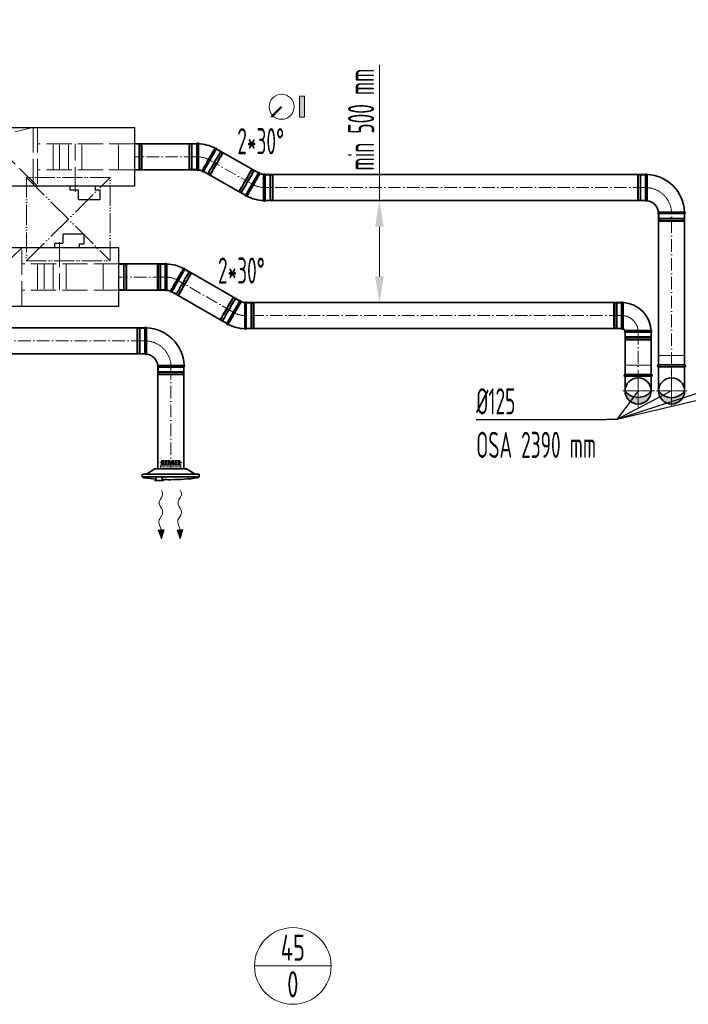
# Model space of a CAD drawing. Header units: millimetres. Extents: x -118717 to 8962, y 22910 to 145283.
# Tile 95 of 193: x -49068 to -45870, y 22910 to 27621. Entities that reach past the tile are written whole.
import ezdxf
from ezdxf.enums import TextEntityAlignment as Align

# ---------------------------------------------------------------- set-up
doc = ezdxf.new("R2010")
doc.units = ezdxf.units.MM
for name, pattern in [('ACAD_ISO02W100', [15, 12, -3]), ('ACAD_ISO05W100', [33, 24, -3, 0, -3, 0, -3]), ('ACAD_ISO10W100', [18, 12, -3, 0, -3]), ('phl_thick', [0])]:
    doc.linetypes.add(name, pattern=pattern)
for name, color, linetype, lineweight in [('UT_KOTY - DIMENZE', 7, 'Continuous', 5), ('VZT_01 SUP (PŘÍVOD) - OBRYS', 5, 'Continuous', 35), ('VZT_02 SUP (PŘÍVOD) - OSA', 5, 'ACAD_ISO10W100', 5), ('VZT_05 ETA (ODVOD) - OBRYS', 6, 'Continuous', 35), ('VZT_06 ETA (ODVOD) - OSA', 6, 'ACAD_ISO10W100', 5), ('VZT_21 ZAŘÍZENÍ - OBRYS', 1, 'Continuous', 30), ('VZT_22 ZAŘÍZENÍ - DETAIL', 8, 'Continuous', 5), ('VZT_30 DISTRIBUČNÍ PRVKY - OBRYS', 1, 'Continuous', 35), ('VZT_52 POPIS - DISTRIBUCE', 7, 'Continuous', 5), ('VZT_60_KOTY - DIMENZE', 7, 'Continuous', 5), ('VZT_KOTY - DIMENZE', 7, 'Continuous', 5), ('VZT_POPIS - OBECNE', 7, 'Continuous', 5), ('VZT_POŽADAVKY NA STAVBU - PODHLEDY', 4, 'ACAD_ISO05W100', 5)]:
    doc.layers.add(name, color=color, linetype=linetype, lineweight=lineweight)
for name, color, linetype, lineweight, plot in [('VZT_03 SUP (PŘÍVOD) - NETISK', 8, 'ACAD_ISO02W100', 5, False), ('VZT_07 ETA (ODVOD) - NETISK', 8, 'ACAD_ISO02W100', 5, False), ('VZT_34 DISTRIBUČNÍ PRVKY - NETISK', 8, 'ACAD_ISO02W100', 5, False)]:
    doc.layers.add(name, color=color, linetype=linetype, lineweight=lineweight, plot=plot)
doc.styles.add('EVORA_125', font='isocp.shx', dxfattribs={"width": 0.6, "height": 125})
doc.styles.add('ISOCP 2.5', font='isocp.shx', dxfattribs={"width": 0.6, "height": 2.5})
doc.styles.add('JS', font='isocp.shx', dxfattribs={"width": 0.6, "height": 125})

msp = doc.modelspace()

# ---------------------------------------------------------------- hatches: boundary and pattern name
at = {"layer": 'VZT_01 SUP (PŘÍVOD) - OBRYS'}
h = msp.add_hatch(color=256, dxfattribs=at)
h.dxf.hatch_style = 1
h.paths.add_polyline_path([(-46047.6, 25844.5, -0.233094), (-46109.8, 25813.5), (-46109.7, 25782, 0.412533)])
h.paths.add_polyline_path([(-46110.1, 25782, 0.001435), (-46109.7, 25782), (-46109.8, 25813.5, -0.235167), (-46172.6, 25844.5, 0.414214)])
at = {"layer": 'VZT_05 ETA (ODVOD) - OBRYS'}
h = msp.add_hatch(color=256, dxfattribs=at)
h.dxf.hatch_style = 1
h.paths.add_polyline_path([(-46012.6, 25844.5, 0.242708), (-45950.1, 25812.3), (-45950.1, 25782, -0.414214)])
h.paths.add_polyline_path([(-45950.1, 25782), (-45950.1, 25812.3, 0.242708), (-45887.6, 25844.5, -0.414214)])
at = {"layer": 'VZT_POPIS - OBECNE'}
h = msp.add_hatch(color=256, dxfattribs=at)
h.dxf.hatch_style = 1
h.paths.add_polyline_path([(-47705.2, 27154.1), (-47705.2, 27254.1), (-47730.2, 27254.1), (-47730.2, 27154.1)])

# ---------------------------------------------------------------- linework, layer by layer
at = {"lineweight": 13}
for p, q in [((-48388.7, 25366.9), (-48390.5, 25369.9)), ((-48298.7, 25366.9), (-48300.5, 25369.9))]:
    msp.add_line(p, q, dxfattribs=at)
at = {"color": 0, "lineweight": 13}
for p, q in [((-48396.9, 25323.7), (-48388.8, 25336.7)), ((-48306.9, 25323.7), (-48298.8, 25336.7)), ((-48388.6, 25280.8), (-48396.5, 25292.8)), ((-48298.6, 25280.8), (-48306.5, 25292.8)), ((-48391.1, 25179.3), (-48400.8, 25207.9)), ((-48398.6, 25233.3), (-48388.1, 25249.9)), ((-48301.1, 25179.3), (-48310.8, 25207.9)), ((-48308.6, 25233.3), (-48298.1, 25249.9)), ((-48405.1, 25179.1), (-48391.1, 25179.3)), ((-48405.1, 25179.1), (-48390.5, 25136.3)), ((-48377.1, 25179.5), (-48391.1, 25179.3)), ((-48390.5, 25136.3), (-48377.1, 25179.5)), ((-48315.1, 25179.1), (-48301.1, 25179.3)), ((-48315.1, 25179.1), (-48300.5, 25136.3)), ((-48287.1, 25179.5), (-48301.1, 25179.3)), ((-48300.5, 25136.3), (-48287.1, 25179.5))]:
    msp.add_line(p, q, dxfattribs=at)
for centre, start_param, end_param in [((-48398.3, 25352.1), 0.766537, 2.320574), ((-48308.3, 25352.1), 0.766537, 2.320574), ((-48387.4, 25308.4), 3.908129, 5.516649), ((-48297.4, 25308.4), 3.908129, 5.516649), ((-48397.7, 25265.2), 0.766537, 2.375056), ((-48307.7, 25265.2), 0.766537, 2.375056), ((-48389, 25218), 3.908129, 5.191299), ((-48299, 25218), 3.908129, 5.191299)]:
    msp.add_ellipse(centre, major_axis=(0.3, -21.5), ratio=0.625, start_param=start_param, end_param=end_param, dxfattribs=at)
for points in [[(-48405.1, 25179.1), (-48377.1, 25179.5), (-48390.5, 25136.3)], [(-48315.1, 25179.1), (-48287.1, 25179.5), (-48300.5, 25136.3)]]:
    msp.add_solid(points, dxfattribs=at)
at = {"layer": 'UT_KOTY - DIMENZE'}
for p, q in [((-47347.6, 26755.2), (-47347.6, 27405.4)), ((-47347.6, 26392.7), (-47347.6, 26630.2))]:
    msp.add_line(p, q, dxfattribs=at)
for points in [[(-47368.4, 26630.2), (-47326.8, 26630.2), (-47347.6, 26755.2)], [(-47368.4, 26392.7), (-47326.8, 26392.7), (-47347.6, 26267.7)]]:
    msp.add_solid(points, dxfattribs=at)
at = {"layer": 'VZT_01 SUP (PŘÍVOD) - OBRYS'}
for p, q in [((-48371.9, 26326.9), (-48371.9, 26451.9)), ((-48278.1, 26426.7), (-48340.6, 26318.5)), ((-48078, 26166.8), (-48015.5, 26275.1)), ((-47984.2, 26266.7), (-47984.2, 26141.7)), ((-46189.1, 26142.7), (-46189.1, 26267.7)), ((-46181.4, 26142.7), (-46181.4, 26267.7)), ((-48469.4, 26146.5), (-48469.4, 26021.5)), ((-46172.6, 26133.8), (-46047.6, 26133.8)), ((-46172.6, 26126.2), (-46047.6, 26126.2)), ((-48406.9, 25959), (-48281.9, 25959))]:
    msp.add_line(p, q, dxfattribs=at)
at = {"layer": 'VZT_01 SUP (PŘÍVOD) - OBRYS', "elevation": 0}
for points in [[(-48594.2, 26451.9), (-48371.9, 26451.9)], [(-48278.1, 26426.7), (-48015.5, 26275.1)], [(-48594.2, 26326.9), (-48371.9, 26326.9)], [(-48340.6, 26318.5), (-48078, 26166.8)]]:
    msp.add_lwpolyline(points, dxfattribs=at)
at = {"layer": 'VZT_01 SUP (PŘÍVOD) - OBRYS'}
for points in [[(-47984.2, 26267.7), (-46189.1, 26267.7)], [(-48469.4, 26146.5), (-49345.9, 26146.5)], [(-47984.2, 26142.7), (-46189.1, 26142.7)], [(-46172.6, 25923.5), (-46172.6, 26126.2)], [(-46047.6, 25923.5), (-46047.6, 26126.2)], [(-48469.4, 26021.5), (-49345.9, 26021.5)], [(-48408, 25471.9), (-48408, 25959)], [(-48283, 25471.9), (-48283, 25959)], [(-46047.6, 25923.5), (-46172.6, 25923.5)], [(-46047.6, 25914.5), (-46172.6, 25914.5)], [(-46172.6, 25914.5), (-46172.6, 25844.5)], [(-46047.6, 25914.5), (-46047.6, 25844.5)]]:
    msp.add_lwpolyline(points, dxfattribs=at)
msp.add_circle((-46110.1, 25844.5), 62.5, dxfattribs=at)
for centre, radius, start, end in [((-48368, 26450.2), 4.17, 21.1072, 156.5322), ((-48371.9, 26264.4), 187.5, 62.3607, 87.6393), ((-48282.3, 26427.2), 4.17, 353.4678, 128.8928), ((-48368, 26328.5), 4.17, 203.4678, 329.7019), ((-48371.9, 26264.4), 62.5, 66.8302, 83.1698), ((-48343.1, 26321.8), 4.17, 180.2981, 306.5322), ((-48013, 26271.7), 4.17, 0.2981, 126.5322), ((-47984.2, 26329.2), 62.5, 246.8302, 263.1698), ((-47988.1, 26265.1), 4.17, 23.4678, 149.7019), ((-46185.3, 26266), 4.17, 20.3309, 156.5322), ((-46189.1, 26126.2), 141.5, 3.1369, 86.8631), ((-48465.5, 26144.9), 4.17, 21.1072, 156.5322), ((-48469.4, 25959), 187.5, 2.3607, 87.6393), ((-48073.8, 26166.4), 4.17, 173.4678, 308.8928), ((-47984.2, 26329.2), 187.5, 242.3607, 267.6393), ((-47988.1, 26143.4), 4.17, 201.1072, 336.5322), ((-46185.3, 26144.3), 4.17, 203.4678, 336.5322), ((-46189.1, 26126.2), 16.5, 23.8093, 66.1907), ((-46170.9, 26130), 4.17, 113.4678, 246.5322), ((-46049.2, 26130), 4.17, 293.4678, 69.6691), ((-48465.5, 26023.2), 4.17, 203.4678, 329.7019), ((-48469.4, 25959), 62.5, 6.8302, 83.1698), ((-48405.2, 25962.9), 4.17, 120.2981, 246.5322), ((-48283.5, 25962.9), 4.17, 293.4678, 68.8928), ((-46172.6, 25919), 4.5, 90, 270), ((-46047.6, 25919), 4.5, 270, 90), ((-46110.1, 25844.5), 62.5, 0, 180), ((-46110.1, 25892.1), 78.6, 217.2907, 322.7093), ((-46110.1, 25844.5), 62.5, 180, 0)]:
    msp.add_arc(centre, radius, start, end, dxfattribs=at)
for points, knots in [([(-48364.4, 26326.4), (-48364.4, 26326.4), (-48364.4, 26327.8), (-48364.4, 26333.4), (-48364.4, 26337.7), (-48364.3, 26348.8), (-48364.3, 26355.5), (-48364.3, 26370.4), (-48364.2, 26378.4), (-48364.2, 26394.8), (-48364.2, 26402.9), (-48364.2, 26418.3), (-48364.2, 26425.3), (-48364.2, 26437.3), (-48364.2, 26442.2), (-48364.2, 26447.7), (-48364.2, 26449.2), (-48364.2, 26451.2), (-48364.2, 26451.7), (-48364.2, 26451.7)], [197.169832, 197.169832, 197.169832, 197.169832, 219.953018, 219.953018, 244.236959, 244.236959, 268.720867, 268.720867, 293.267785, 293.267785, 317.778333, 317.778333, 342.238473, 342.238473, 366.661909, 366.661909, 380.474614, 380.474614, 394.287036, 394.287036, 394.287036, 394.287036]), ([(-48284.9, 26430.5), (-48284.9, 26430.5), (-48285.7, 26429.1), (-48288.8, 26423.7), (-48291, 26419.8), (-48296.7, 26409.9), (-48300.1, 26404), (-48307.6, 26391), (-48311.6, 26384.1), (-48319.8, 26369.9), (-48323.8, 26362.9), (-48331.4, 26349.7), (-48334.8, 26343.7), (-48340.7, 26333.4), (-48343, 26329.3), (-48346.3, 26323.6), (-48347.2, 26322), (-48347.3, 26321.8), (-48347.3, 26321.8), (-48347.3, 26321.8)], [0, 0, 0, 0, 24.396142, 24.396142, 48.799904, 48.799904, 73.223471, 73.223471, 97.679293, 97.679293, 122.177651, 122.177651, 146.719707, 146.719707, 171.27206, 171.27206, 195.711875, 195.711875, 197.169845, 197.169845, 197.169845, 197.169845]), ([(-48071.2, 26163.1), (-48071.2, 26163.1), (-48070.4, 26164.5), (-48067.3, 26169.8), (-48065.1, 26173.8), (-48059.4, 26183.7), (-48056, 26189.6), (-48048.5, 26202.6), (-48044.5, 26209.5), (-48036.3, 26223.7), (-48032.3, 26230.7), (-48024.7, 26243.9), (-48021.3, 26249.9), (-48015.4, 26260.2), (-48013.1, 26264.3), (-48009.8, 26270), (-48008.9, 26271.6), (-48008.8, 26271.8), (-48008.8, 26271.8), (-48008.8, 26271.8)], [0, 0, 0, 0, 24.396142, 24.396142, 48.799904, 48.799904, 73.223471, 73.223471, 97.679293, 97.679293, 122.177651, 122.177651, 146.719707, 146.719707, 171.27206, 171.27206, 195.711875, 195.711875, 197.169845, 197.169845, 197.169845, 197.169845]), ([(-47991.7, 26267.2), (-47991.7, 26267.2), (-47991.7, 26265.8), (-47991.7, 26260.2), (-47991.7, 26255.8), (-47991.8, 26244.7), (-47991.8, 26238.1), (-47991.8, 26223.2), (-47991.9, 26215.2), (-47991.9, 26198.8), (-47991.9, 26190.7), (-47991.9, 26175.3), (-47991.9, 26168.3), (-47991.9, 26156.2), (-47991.9, 26151.4), (-47991.9, 26145.9), (-47991.9, 26144.4), (-47991.9, 26142.4), (-47991.9, 26141.9), (-47991.9, 26141.9)], [197.169832, 197.169832, 197.169832, 197.169832, 219.953018, 219.953018, 244.236959, 244.236959, 268.720867, 268.720867, 293.267785, 293.267785, 317.778333, 317.778333, 342.238473, 342.238473, 366.661909, 366.661909, 380.474614, 380.474614, 394.287036, 394.287036, 394.287036, 394.287036]), ([(-48461.9, 26021.1), (-48461.9, 26021.1), (-48461.9, 26021.1), (-48461.9, 26021.4), (-48461.9, 26021.8), (-48461.9, 26022.8), (-48461.9, 26023.6), (-48461.9, 26026.8), (-48461.9, 26029.9), (-48461.8, 26038.8), (-48461.8, 26045), (-48461.8, 26059.1), (-48461.7, 26066.9), (-48461.7, 26083.2), (-48461.7, 26091.4), (-48461.7, 26107.2), (-48461.7, 26114.7), (-48461.7, 26127.9), (-48461.7, 26133.5), (-48461.7, 26140.5), (-48461.7, 26142.6), (-48461.6, 26145.6), (-48461.6, 26146.4), (-48461.6, 26146.4)], [197.067977, 197.067977, 197.067977, 197.067977, 201.792196, 201.792196, 209.190204, 209.190204, 218.040239, 218.040239, 237.760854, 237.760854, 262.206108, 262.206108, 286.831239, 286.831239, 311.323072, 311.323072, 335.946087, 335.946087, 360.704397, 360.704397, 377.088273, 377.088273, 394.105327, 394.105327, 394.105327, 394.105327]), ([(-48407.3, 25966.5), (-48407.3, 25966.5), (-48405.7, 25966.5), (-48399.6, 25966.5), (-48395.1, 25966.5), (-48383.7, 25966.6), (-48376.9, 25966.6), (-48361.9, 25966.7), (-48353.8, 25966.7), (-48337.5, 25966.7), (-48329.4, 25966.7), (-48314.2, 25966.7), (-48307.2, 25966.7), (-48295.5, 25966.7), (-48290.7, 25966.7), (-48284.1, 25966.7), (-48282.3, 25966.7), (-48282, 25966.7), (-48282, 25966.7), (-48282, 25966.7)], [0, 0, 0, 0, 24.235852, 24.235852, 48.531845, 48.531845, 73.024415, 73.024415, 97.570898, 97.570898, 122.078339, 122.078339, 146.53579, 146.53579, 170.957495, 170.957495, 195.359468, 195.359468, 197.168246, 197.168246, 197.168246, 197.168246])]:
    msp.add_open_spline(points, degree=3, knots=knots, dxfattribs=at)
at = {"layer": 'VZT_02 SUP (PŘÍVOD) - OSA', "ltscale": 5, "elevation": 0}
for points in [[(-48371.9, 26389.4), (-48594.2, 26389.4)], [(-48046.7, 26221), (-48309.4, 26372.6)]]:
    msp.add_lwpolyline(points, dxfattribs=at)
at = {"layer": 'VZT_02 SUP (PŘÍVOD) - OSA', "ltscale": 0.3, "elevation": 0}
for points in [[(-48371.9, 26389.4), (-48371.9, 26389.4, -0.131652), (-48309.4, 26372.6, -0.131652)], [(-47984.2, 26204.2), (-47984.2, 26204.2, -0.131652), (-48046.7, 26221, -0.131652)]]:
    msp.add_lwpolyline(points, format="xyb", dxfattribs=at)
at = {"layer": 'VZT_02 SUP (PŘÍVOD) - OSA', "ltscale": 5}
for points in [[(-46189.1, 26205.2), (-47984.2, 26205.2)], [(-46110.1, 26126.2), (-46110.1, 25923.5)], [(-49345.9, 26084), (-48469.4, 26084)], [(-48345.5, 25959), (-48345.5, 25471.9)], [(-46110.1, 25766.4), (-46110.1, 25922.6)], [(-46032, 25844.5), (-46188.2, 25844.5)]]:
    msp.add_lwpolyline(points, dxfattribs=at)
at = {"layer": 'VZT_02 SUP (PŘÍVOD) - OSA', "ltscale": 0.3}
for points in [[(-46189.1, 26205.2), (-46189.1, 26205.2, -0.414214), (-46110.1, 26126.2), (-46110.1, 26126.2)], [(-48344.4, 25959), (-48344.4, 25959, 0.414214), (-48469.4, 26084), (-48469.4, 26084)]]:
    msp.add_lwpolyline(points, format="xyb", dxfattribs=at)
for points in [[(-46110.1, 25844.5), (-46110.1, 25923.5)], [(-46110.1, 25844.5), (-46182.6, 25844.5)], [(-46110.1, 25772), (-46110.1, 25844.5)], [(-46037.6, 25844.5), (-46110.1, 25844.5)]]:
    msp.add_lwpolyline(points, dxfattribs=at)
at = {"layer": 'VZT_03 SUP (PŘÍVOD) - NETISK', "ltscale": 0.4}
for p, q in [((-48409.9, 26329.4), (-48409.9, 26449.4)), ((-48405.9, 26449.4), (-48409.9, 26449.4)), ((-48405.9, 26329.4), (-48405.9, 26449.4)), ((-48405.4, 26448.4), (-48405.9, 26448.4)), ((-48405.4, 26328.4), (-48405.4, 26450.4)), ((-48404.9, 26450.4), (-48405.4, 26450.4)), ((-48404.9, 26328.4), (-48404.9, 26450.4)), ((-48397.9, 26448.4), (-48404.9, 26448.4)), ((-48397.9, 26328.4), (-48397.9, 26450.4)), ((-48397.4, 26450.4), (-48397.9, 26450.4)), ((-48397.4, 26328.4), (-48397.4, 26450.4)), ((-48393.9, 26448.4), (-48397.4, 26448.4)), ((-48393.9, 26329.4), (-48393.9, 26449.4)), ((-48371.9, 26449.4), (-48393.9, 26449.4)), ((-48260.3, 26413.6), (-48320.3, 26309.7)), ((-48256.8, 26412.7), (-48317.8, 26307)), ((-48256.4, 26412.4), (-48317.4, 26306.8)), ((-48250.3, 26408.9), (-48311.3, 26303.3)), ((-48249.9, 26408.7), (-48310.9, 26303)), ((-48249.9, 26407.6), (-48309.9, 26303.7)), ((-48246.5, 26405.6), (-48306.5, 26301.7)), ((-48279.4, 26424.6), (-48260.3, 26413.6)), ((-48260.8, 26412.7), (-48257.8, 26411)), ((-48257.4, 26410.7), (-48251.3, 26407.2)), ((-48256.8, 26412.7), (-48256.4, 26412.4)), ((-48250.9, 26407), (-48250.4, 26406.7)), ((-48250.3, 26408.9), (-48249.9, 26408.7)), ((-48249.9, 26407.6), (-48246.5, 26405.6)), ((-48405.9, 26329.4), (-48409.9, 26329.4)), ((-48405.4, 26330.4), (-48405.9, 26330.4)), ((-48404.9, 26328.4), (-48405.4, 26328.4)), ((-48397.9, 26330.4), (-48404.9, 26330.4)), ((-48397.4, 26328.4), (-48397.9, 26328.4)), ((-48393.9, 26330.4), (-48397.4, 26330.4)), ((-48371.9, 26329.4), (-48393.9, 26329.4)), ((-48339.4, 26320.7), (-48320.3, 26309.7)), ((-48319.8, 26310.5), (-48316.8, 26308.8)), ((-48317.8, 26307), (-48317.4, 26306.8)), ((-48316.4, 26308.5), (-48310.3, 26305)), ((-48311.3, 26303.3), (-48310.9, 26303)), ((-48309.9, 26304.8), (-48309.4, 26304.5)), ((-48309.9, 26303.7), (-48306.5, 26301.7)), ((-48109.6, 26188), (-48049.6, 26291.9)), ((-48106.2, 26184.9), (-48045.2, 26290.5)), ((-48106.2, 26186), (-48046.2, 26289.9)), ((-48105.8, 26184.6), (-48044.8, 26290.3)), ((-48046.2, 26289.9), (-48049.6, 26291.9)), ((-48046.2, 26288.8), (-48046.7, 26289.1)), ((-48039.7, 26285.1), (-48045.8, 26288.6)), ((-48044.8, 26290.3), (-48045.2, 26290.5)), ((-48099.7, 26181.1), (-48038.7, 26286.8)), ((-48099.3, 26180.9), (-48038.3, 26286.5)), ((-48095.8, 26180), (-48035.8, 26283.9)), ((-48036.3, 26283.1), (-48039.3, 26284.8)), ((-48038.3, 26286.5), (-48038.7, 26286.8)), ((-48016.7, 26272.9), (-48035.8, 26283.9)), ((-47984.2, 26264.2), (-47962.2, 26264.2)), ((-47962.2, 26264.2), (-47962.2, 26144.2)), ((-47962.2, 26263.2), (-47958.7, 26263.2)), ((-47958.7, 26265.2), (-47958.7, 26143.2)), ((-47958.7, 26265.2), (-47958.2, 26265.2)), ((-47958.2, 26265.2), (-47958.2, 26143.2)), ((-47958.2, 26263.2), (-47951.2, 26263.2)), ((-47951.2, 26265.2), (-47951.2, 26143.2)), ((-47951.2, 26265.2), (-47950.7, 26265.2)), ((-47950.7, 26265.2), (-47950.7, 26143.2)), ((-47950.7, 26263.2), (-47950.2, 26263.2)), ((-47950.2, 26264.2), (-47950.2, 26144.2)), ((-47950.2, 26264.2), (-47946.2, 26264.2)), ((-47946.2, 26264.2), (-47946.2, 26144.2)), ((-46227.1, 26145.2), (-46227.1, 26265.2)), ((-46227.1, 26265.2), (-46223.1, 26265.2)), ((-46223.1, 26145.2), (-46223.1, 26265.2)), ((-46223.1, 26264.2), (-46222.6, 26264.2)), ((-46222.6, 26144.2), (-46222.6, 26266.2)), ((-46222.6, 26266.2), (-46222.1, 26266.2)), ((-46222.1, 26144.2), (-46222.1, 26266.2)), ((-46222.1, 26264.2), (-46215.1, 26264.2)), ((-46215.1, 26144.2), (-46215.1, 26266.2)), ((-46215.1, 26266.2), (-46214.6, 26266.2)), ((-46214.6, 26144.2), (-46214.6, 26266.2)), ((-46214.6, 26264.2), (-46211.1, 26264.2)), ((-46211.1, 26145.2), (-46211.1, 26265.2)), ((-46211.1, 26265.2), (-46189.1, 26265.2)), ((-48106.2, 26186), (-48109.6, 26188)), ((-48105.8, 26184.6), (-48106.2, 26184.9)), ((-48105.2, 26186.6), (-48105.7, 26186.9)), ((-48098.7, 26182.9), (-48104.8, 26186.4)), ((-48099.3, 26180.9), (-48099.7, 26181.1)), ((-48095.3, 26180.9), (-48098.3, 26182.6)), ((-48076.7, 26169), (-48095.8, 26180)), ((-46223.1, 26146.2), (-46222.6, 26146.2)), ((-46222.1, 26146.2), (-46215.1, 26146.2)), ((-46214.6, 26146.2), (-46211.1, 26146.2)), ((-48507.4, 26144), (-48507.4, 26024)), ((-48503.4, 26144), (-48507.4, 26144)), ((-48503.4, 26144), (-48503.4, 26024)), ((-48502.9, 26143), (-48503.4, 26143)), ((-48502.9, 26145), (-48502.9, 26023)), ((-48502.4, 26145), (-48502.9, 26145)), ((-48502.4, 26145), (-48502.4, 26023)), ((-48495.4, 26143), (-48502.4, 26143)), ((-48495.4, 26145), (-48495.4, 26023)), ((-48494.9, 26145), (-48495.4, 26145)), ((-48494.9, 26145), (-48494.9, 26023)), ((-48491.4, 26143), (-48494.9, 26143)), ((-48491.4, 26144), (-48491.4, 26024)), ((-48469.4, 26144), (-48491.4, 26144)), ((-47984.2, 26144.2), (-47962.2, 26144.2)), ((-47962.2, 26145.2), (-47958.7, 26145.2)), ((-47958.7, 26143.2), (-47958.2, 26143.2)), ((-47958.2, 26145.2), (-47951.2, 26145.2)), ((-47951.2, 26143.2), (-47950.7, 26143.2)), ((-47950.7, 26145.2), (-47950.2, 26145.2)), ((-47950.2, 26144.2), (-47946.2, 26144.2)), ((-46227.1, 26145.2), (-46223.1, 26145.2)), ((-46222.6, 26144.2), (-46222.1, 26144.2)), ((-46215.1, 26144.2), (-46214.6, 26144.2)), ((-46211.1, 26145.2), (-46189.1, 26145.2)), ((-46171.1, 26100.7), (-46049.1, 26100.7)), ((-46171.1, 26100.7), (-46171.1, 26100.2)), ((-46171.1, 26100.2), (-46049.1, 26100.2)), ((-46170.1, 26126.2), (-46170.1, 26104.2)), ((-46170.1, 26104.2), (-46050.1, 26104.2)), ((-46169.1, 26104.2), (-46169.1, 26100.7)), ((-46169.1, 26100.2), (-46169.1, 26093.2)), ((-46051.1, 26104.2), (-46051.1, 26100.7)), ((-46051.1, 26100.2), (-46051.1, 26093.2)), ((-46050.1, 26126.2), (-46050.1, 26104.2)), ((-46049.1, 26100.7), (-46049.1, 26100.2)), ((-46171.1, 26093.2), (-46049.1, 26093.2)), ((-46171.1, 26093.2), (-46171.1, 26092.7)), ((-46171.1, 26092.7), (-46049.1, 26092.7)), ((-46170.1, 26092.2), (-46050.1, 26092.2)), ((-46170.1, 26092.2), (-46170.1, 26088.2)), ((-46170.1, 26088.2), (-46050.1, 26088.2)), ((-46169.1, 26092.7), (-46169.1, 26092.2)), ((-46051.1, 26092.7), (-46051.1, 26092.2)), ((-46050.1, 26092.2), (-46050.1, 26088.2)), ((-46049.1, 26093.2), (-46049.1, 26092.7)), ((-48503.4, 26024), (-48507.4, 26024)), ((-48502.9, 26025), (-48503.4, 26025)), ((-48502.4, 26023), (-48502.9, 26023)), ((-48495.4, 26025), (-48502.4, 26025)), ((-48494.9, 26023), (-48495.4, 26023)), ((-48491.4, 26025), (-48494.9, 26025)), ((-48469.4, 26024), (-48491.4, 26024)), ((-48404.4, 25959), (-48404.4, 25937)), ((-48284.4, 25959), (-48284.4, 25937)), ((-48405.4, 25933.5), (-48283.4, 25933.5)), ((-48405.4, 25933.5), (-48405.4, 25933)), ((-48405.4, 25933), (-48283.4, 25933)), ((-48405.4, 25926), (-48283.4, 25926)), ((-48405.4, 25926), (-48405.4, 25925.5)), ((-48405.4, 25925.5), (-48283.4, 25925.5)), ((-48404.4, 25937), (-48284.4, 25937)), ((-48404.4, 25925), (-48284.4, 25925)), ((-48404.4, 25925), (-48404.4, 25921)), ((-48404.4, 25921), (-48284.4, 25921)), ((-48403.4, 25937), (-48403.4, 25933.5)), ((-48403.4, 25933), (-48403.4, 25926)), ((-48403.4, 25925.5), (-48403.4, 25925)), ((-48285.4, 25937), (-48285.4, 25933.5)), ((-48285.4, 25933), (-48285.4, 25926)), ((-48285.4, 25925.5), (-48285.4, 25925)), ((-48284.4, 25925), (-48284.4, 25921)), ((-48283.4, 25933.5), (-48283.4, 25933)), ((-48283.4, 25926), (-48283.4, 25925.5))]:
    msp.add_line(p, q, dxfattribs=at)
msp.add_lwpolyline([(-46047.6, 25923.5), (-46047.6, 25968.5), (-46172.6, 25968.5), (-46172.6, 25923.5)], dxfattribs=at)
at = {"layer": 'VZT_05 ETA (ODVOD) - OBRYS'}
for p, q in [((-48220.9, 26902.4), (-48220.9, 27027.4)), ((-48127.2, 27002.3), (-48189.7, 26894.1)), ((-47988, 26780.2), (-47925.5, 26888.4)), ((-47894.2, 26880), (-47894.2, 26755)), ((-46075.1, 26880.2), (-46075.1, 26755.2)), ((-46012.6, 26692.7), (-45887.6, 26692.7))]:
    msp.add_line(p, q, dxfattribs=at)
for points in [[(-48519.6, 27027.5), (-48220.9, 27027.5)], [(-48127.8, 27002.7), (-47925.5, 26888.4)], [(-48519.6, 26902.5), (-48220.9, 26902.5)], [(-48189.2, 26893.8), (-47987, 26779.6)], [(-47894.2, 26880.2), (-46075.1, 26880.2)], [(-47894.2, 26755.2), (-46075.1, 26755.2)], [(-46012.6, 26692.7), (-46012.6, 25969.5)], [(-45887.6, 26692.7), (-45887.6, 25969.5)], [(-46012.6, 25969.5), (-45887.6, 25969.5)], [(-46012.6, 25960.5), (-45887.6, 25960.5)], [(-46012.6, 25960.5), (-46012.6, 25844.5)], [(-45887.6, 25960.5), (-45887.6, 25844.5)]]:
    msp.add_lwpolyline(points, dxfattribs=at)
msp.add_circle((-45950.1, 25844.5), 62.5, dxfattribs=at)
for centre, radius, start, end in [((-48217.1, 27025.8), 4.17, 21.1072, 156.5322), ((-48220.9, 26839.9), 187.5, 62.3607, 87.6393), ((-48131.3, 27002.8), 4.17, 353.4678, 128.8928), ((-48217.1, 26904.1), 4.17, 203.4678, 329.7019), ((-48220.9, 26839.9), 62.5, 66.8302, 83.1698), ((-48192.1, 26897.4), 4.17, 180.2981, 306.5322), ((-47923, 26885.1), 4.17, 0.2981, 126.5322), ((-47894.2, 26942.5), 62.5, 246.8302, 263.1698), ((-47898.1, 26878.4), 4.17, 23.4678, 149.7019), ((-46071.3, 26878.5), 4.17, 21.1072, 156.5322), ((-46075.1, 26692.7), 187.5, 2.3607, 87.6393), ((-47983.8, 26779.7), 4.17, 173.4678, 308.8928), ((-47894.2, 26942.5), 187.5, 242.3607, 267.6393), ((-47898.1, 26756.7), 4.17, 201.1072, 336.5322), ((-46071.3, 26756.8), 4.17, 203.4678, 329.7019), ((-46075.1, 26692.7), 62.5, 6.8302, 83.1698), ((-46010.9, 26696.5), 4.17, 120.2981, 246.5322), ((-45889.2, 26696.5), 4.17, 293.4678, 68.8928), ((-46012.6, 25965), 4.5, 90, 270), ((-45887.6, 25965), 4.5, 270, 90), ((-45950.1, 25889), 76.7, 215.4307, 324.5693)]:
    msp.add_arc(centre, radius, start, end, dxfattribs=at)
for points, knots in [([(-48213.5, 26902), (-48213.5, 26902), (-48213.5, 26903.4), (-48213.4, 26909), (-48213.4, 26913.3), (-48213.4, 26924.4), (-48213.3, 26931.1), (-48213.3, 26946), (-48213.3, 26954), (-48213.2, 26970.3), (-48213.2, 26978.5), (-48213.2, 26993.8), (-48213.2, 27000.9), (-48213.2, 27012.9), (-48213.2, 27017.8), (-48213.2, 27023.2), (-48213.2, 27024.7), (-48213.2, 27026.8), (-48213.2, 27027.3), (-48213.2, 27027.3)], [197.169832, 197.169832, 197.169832, 197.169832, 219.953018, 219.953018, 244.236959, 244.236959, 268.720867, 268.720867, 293.267785, 293.267785, 317.778333, 317.778333, 342.238473, 342.238473, 366.661909, 366.661909, 380.474614, 380.474614, 394.287036, 394.287036, 394.287036, 394.287036]), ([(-48133.9, 27006), (-48133.9, 27006), (-48134.7, 27004.7), (-48137.8, 26999.3), (-48140.1, 26995.4), (-48145.8, 26985.5), (-48149.2, 26979.6), (-48156.6, 26966.6), (-48160.7, 26959.6), (-48168.8, 26945.5), (-48172.8, 26938.4), (-48180.4, 26925.3), (-48183.9, 26919.2), (-48189.7, 26909), (-48192.1, 26904.9), (-48195.3, 26899.1), (-48196.2, 26897.6), (-48196.3, 26897.4), (-48196.3, 26897.4), (-48196.3, 26897.4)], [0, 0, 0, 0, 24.396142, 24.396142, 48.799904, 48.799904, 73.223471, 73.223471, 97.679293, 97.679293, 122.177651, 122.177651, 146.719707, 146.719707, 171.27206, 171.27206, 195.711875, 195.711875, 197.169845, 197.169845, 197.169845, 197.169845]), ([(-47981.2, 26776.4), (-47981.2, 26776.4), (-47980.4, 26777.8), (-47977.3, 26783.2), (-47975.1, 26787.1), (-47969.4, 26797), (-47966, 26802.9), (-47958.5, 26815.9), (-47954.5, 26822.8), (-47946.3, 26837), (-47942.3, 26844), (-47934.7, 26857.2), (-47931.3, 26863.2), (-47925.4, 26873.5), (-47923.1, 26877.6), (-47919.8, 26883.3), (-47918.9, 26884.9), (-47918.8, 26885.1), (-47918.8, 26885.1), (-47918.8, 26885.1)], [0, 0, 0, 0, 24.396142, 24.396142, 48.799904, 48.799904, 73.223471, 73.223471, 97.679293, 97.679293, 122.177651, 122.177651, 146.719707, 146.719707, 171.27206, 171.27206, 195.711875, 195.711875, 197.169845, 197.169845, 197.169845, 197.169845]), ([(-47901.7, 26880.5), (-47901.7, 26880.5), (-47901.7, 26879.1), (-47901.7, 26873.5), (-47901.7, 26869.2), (-47901.8, 26858.1), (-47901.8, 26851.4), (-47901.9, 26836.5), (-47901.9, 26828.5), (-47901.9, 26812.1), (-47901.9, 26804), (-47901.9, 26788.6), (-47901.9, 26781.6), (-47901.9, 26769.6), (-47902, 26764.7), (-47902, 26759.2), (-47902, 26757.7), (-47902, 26755.7), (-47902, 26755.2), (-47902, 26755.2)], [197.169832, 197.169832, 197.169832, 197.169832, 219.953018, 219.953018, 244.236959, 244.236959, 268.720867, 268.720867, 293.267785, 293.267785, 317.778333, 317.778333, 342.238473, 342.238473, 366.661909, 366.661909, 380.474614, 380.474614, 394.287036, 394.287036, 394.287036, 394.287036]), ([(-46067.6, 26754.7), (-46067.6, 26754.7), (-46067.6, 26754.8), (-46067.6, 26755.1), (-46067.6, 26755.4), (-46067.6, 26756.5), (-46067.6, 26757.3), (-46067.6, 26760.4), (-46067.6, 26763.6), (-46067.5, 26772.5), (-46067.5, 26778.7), (-46067.5, 26792.8), (-46067.5, 26800.6), (-46067.4, 26816.8), (-46067.4, 26825), (-46067.4, 26840.9), (-46067.4, 26848.4), (-46067.4, 26861.6), (-46067.4, 26867.1), (-46067.4, 26874.1), (-46067.4, 26876.3), (-46067.4, 26879.2), (-46067.4, 26880), (-46067.4, 26880)], [197.067977, 197.067977, 197.067977, 197.067977, 201.792196, 201.792196, 209.190204, 209.190204, 218.040239, 218.040239, 237.760854, 237.760854, 262.206108, 262.206108, 286.831239, 286.831239, 311.323072, 311.323072, 335.946087, 335.946087, 360.704397, 360.704397, 377.088273, 377.088273, 394.105327, 394.105327, 394.105327, 394.105327]), ([(-46013, 26700.1), (-46013, 26700.1), (-46011.4, 26700.1), (-46005.3, 26700.2), (-46000.8, 26700.2), (-45989.4, 26700.2), (-45982.6, 26700.3), (-45967.6, 26700.3), (-45959.6, 26700.3), (-45943.2, 26700.3), (-45935.1, 26700.4), (-45919.9, 26700.4), (-45912.9, 26700.4), (-45901.2, 26700.4), (-45896.4, 26700.4), (-45889.8, 26700.4), (-45888, 26700.4), (-45887.7, 26700.4), (-45887.7, 26700.4), (-45887.7, 26700.4)], [0, 0, 0, 0, 24.235852, 24.235852, 48.531845, 48.531845, 73.024415, 73.024415, 97.570898, 97.570898, 122.078339, 122.078339, 146.53579, 146.53579, 170.957495, 170.957495, 195.359468, 195.359468, 197.168246, 197.168246, 197.168246, 197.168246])]:
    msp.add_open_spline(points, degree=3, knots=knots, dxfattribs=at)
at = {"layer": 'VZT_06 ETA (ODVOD) - OSA', "ltscale": 5}
for points in [[(-48220.9, 26965), (-48519.6, 26965)], [(-47956.2, 26834), (-48158.5, 26948.2)], [(-46075.1, 26817.7), (-47894.2, 26817.7)], [(-45950.1, 25969.5), (-45950.1, 26692.7)]]:
    msp.add_lwpolyline(points, dxfattribs=at)
at = {"layer": 'VZT_06 ETA (ODVOD) - OSA', "ltscale": 0.3}
for points in [[(-48220.9, 26964.9), (-48220.9, 26964.9, -0.131652), (-48158.4, 26948.2, -0.131652)], [(-47894.2, 26817.5), (-47894.2, 26817.5, -0.131652), (-47956.7, 26834.3, -0.131652)], [(-45950.1, 26692.7), (-45950.1, 26692.7, 0.414214), (-46075.1, 26817.7), (-46075.1, 26817.7)]]:
    msp.add_lwpolyline(points, format="xyb", dxfattribs=at)
for points in [[(-45950.1, 25844.5), (-45950.1, 25969.5)], [(-46022.6, 25844.5), (-45950.1, 25844.5)], [(-45950.1, 25772), (-45950.1, 25844.5)], [(-45950.1, 25844.5), (-45877.6, 25844.5)]]:
    msp.add_lwpolyline(points, dxfattribs=at)
at = {"layer": 'VZT_07 ETA (ODVOD) - NETISK', "ltscale": 0.4}
for p, q in [((-48519.6, 27024.7), (-48497.6, 27024.7)), ((-48497.6, 27024.7), (-48497.6, 26904.7)), ((-48497.6, 27023.7), (-48494.1, 27023.7)), ((-48494.1, 27025.7), (-48494.1, 26903.7)), ((-48494.1, 27025.7), (-48493.6, 27025.7)), ((-48493.6, 27025.7), (-48493.6, 26903.7)), ((-48493.6, 27023.7), (-48486.6, 27023.7)), ((-48486.6, 27025.7), (-48486.6, 26903.7)), ((-48486.6, 27025.7), (-48486.1, 27025.7)), ((-48486.1, 27025.7), (-48486.1, 26903.7)), ((-48486.1, 27023.7), (-48485.6, 27023.7)), ((-48485.6, 27024.7), (-48485.6, 26904.7)), ((-48485.6, 27024.7), (-48481.6, 27024.7)), ((-48481.6, 27024.7), (-48481.6, 26904.7)), ((-48258.9, 26904.9), (-48258.9, 27024.9)), ((-48254.9, 27024.9), (-48258.9, 27024.9)), ((-48254.9, 26904.9), (-48254.9, 27024.9)), ((-48254.4, 27023.9), (-48254.9, 27023.9)), ((-48254.4, 26903.9), (-48254.4, 27025.9)), ((-48253.9, 27025.9), (-48254.4, 27025.9)), ((-48253.9, 26903.9), (-48253.9, 27025.9)), ((-48246.9, 27023.9), (-48253.9, 27023.9)), ((-48246.9, 26903.9), (-48246.9, 27025.9)), ((-48246.4, 27025.9), (-48246.9, 27025.9)), ((-48246.4, 26903.9), (-48246.4, 27025.9)), ((-48242.9, 27023.9), (-48246.4, 27023.9)), ((-48242.9, 26904.9), (-48242.9, 27024.9)), ((-48220.9, 27024.9), (-48242.9, 27024.9)), ((-48128.4, 27000.1), (-48109.4, 26989.1)), ((-48109.4, 26989.1), (-48169.4, 26885.2)), ((-48105.8, 26988.3), (-48166.8, 26882.6)), ((-48105.4, 26988), (-48166.4, 26882.4)), ((-48099.3, 26984.5), (-48160.3, 26878.9)), ((-48098.9, 26984.3), (-48159.9, 26878.6)), ((-48099, 26983.1), (-48159, 26879.2)), ((-48095.5, 26981.1), (-48155.5, 26877.2)), ((-48109.9, 26988.3), (-48106.8, 26986.5)), ((-48106.4, 26986.3), (-48100.3, 26982.8)), ((-48105.8, 26988.3), (-48105.4, 26988)), ((-48099.9, 26982.5), (-48099.5, 26982.3)), ((-48099.3, 26984.5), (-48098.9, 26984.3)), ((-48099, 26983.1), (-48095.5, 26981.1)), ((-48519.6, 26904.7), (-48497.6, 26904.7)), ((-48497.6, 26905.7), (-48494.1, 26905.7)), ((-48494.1, 26903.7), (-48493.6, 26903.7)), ((-48493.6, 26905.7), (-48486.6, 26905.7)), ((-48486.6, 26903.7), (-48486.1, 26903.7)), ((-48486.1, 26905.7), (-48485.6, 26905.7)), ((-48485.6, 26904.7), (-48481.6, 26904.7)), ((-48254.9, 26904.9), (-48258.9, 26904.9)), ((-48254.4, 26905.9), (-48254.9, 26905.9)), ((-48253.9, 26903.9), (-48254.4, 26903.9)), ((-48246.9, 26905.9), (-48253.9, 26905.9)), ((-48246.4, 26903.9), (-48246.9, 26903.9)), ((-48242.9, 26905.9), (-48246.4, 26905.9)), ((-48220.9, 26904.9), (-48242.9, 26904.9)), ((-48019.6, 26801.3), (-47959.6, 26905.2)), ((-48016.2, 26798.2), (-47955.2, 26903.9)), ((-48016.2, 26799.3), (-47956.2, 26903.2)), ((-48015.8, 26798), (-47954.8, 26903.6)), ((-48009.8, 26794.5), (-47948.8, 26900.1)), ((-47956.2, 26903.2), (-47959.6, 26905.2)), ((-47956.2, 26902.1), (-47956.7, 26902.4)), ((-47949.8, 26898.4), (-47955.8, 26901.9)), ((-47954.8, 26903.6), (-47955.2, 26903.9)), ((-47948.3, 26899.9), (-47948.8, 26900.1)), ((-48188.4, 26896.2), (-48169.4, 26885.2)), ((-48168.9, 26886.1), (-48165.8, 26884.3)), ((-48166.8, 26882.6), (-48166.4, 26882.4)), ((-48165.4, 26884.1), (-48159.3, 26880.6)), ((-48160.3, 26878.9), (-48159.9, 26878.6)), ((-48159, 26879.2), (-48155.5, 26877.2)), ((-48158.9, 26880.3), (-48158.5, 26880.1)), ((-48009.3, 26794.2), (-47948.3, 26899.9)), ((-48005.8, 26793.3), (-47945.8, 26897.2)), ((-47946.3, 26896.4), (-47949.3, 26898.1)), ((-47926.7, 26886.2), (-47945.8, 26897.2)), ((-47894.2, 26877.5), (-47872.2, 26877.5)), ((-47872.2, 26877.5), (-47872.2, 26757.5)), ((-47872.2, 26876.5), (-47868.7, 26876.5)), ((-47868.7, 26878.5), (-47868.7, 26756.5)), ((-47868.7, 26878.5), (-47868.2, 26878.5)), ((-47868.2, 26878.5), (-47868.2, 26756.5)), ((-47868.2, 26876.5), (-47861.2, 26876.5)), ((-47861.2, 26878.5), (-47861.2, 26756.5)), ((-47861.2, 26878.5), (-47860.7, 26878.5)), ((-47860.7, 26878.5), (-47860.7, 26756.5)), ((-47860.7, 26876.5), (-47860.2, 26876.5)), ((-47860.2, 26877.5), (-47860.2, 26757.5)), ((-47860.2, 26877.5), (-47856.2, 26877.5)), ((-47856.2, 26877.5), (-47856.2, 26757.5)), ((-46113.1, 26877.7), (-46113.1, 26757.7)), ((-46109.1, 26877.7), (-46113.1, 26877.7)), ((-46109.1, 26877.7), (-46109.1, 26757.7)), ((-46108.6, 26876.7), (-46109.1, 26876.7)), ((-46108.6, 26878.7), (-46108.6, 26756.7)), ((-46108.1, 26878.7), (-46108.6, 26878.7)), ((-46108.1, 26878.7), (-46108.1, 26756.7)), ((-46101.1, 26876.7), (-46108.1, 26876.7)), ((-46101.1, 26878.7), (-46101.1, 26756.7)), ((-46100.6, 26878.7), (-46101.1, 26878.7)), ((-46100.6, 26878.7), (-46100.6, 26756.7)), ((-46097.1, 26876.7), (-46100.6, 26876.7)), ((-46097.1, 26877.7), (-46097.1, 26757.7)), ((-46075.1, 26877.7), (-46097.1, 26877.7)), ((-48016.2, 26799.3), (-48019.6, 26801.3)), ((-48015.8, 26798), (-48016.2, 26798.2)), ((-48015.2, 26799.9), (-48015.7, 26800.2)), ((-48008.8, 26796.2), (-48014.8, 26799.7)), ((-48009.3, 26794.2), (-48009.8, 26794.5)), ((-48005.3, 26794.2), (-48008.3, 26795.9)), ((-47986.7, 26782.3), (-48005.8, 26793.3)), ((-46108.6, 26758.7), (-46109.1, 26758.7)), ((-46101.1, 26758.7), (-46108.1, 26758.7)), ((-46097.1, 26758.7), (-46100.6, 26758.7)), ((-47894.2, 26757.5), (-47872.2, 26757.5)), ((-47872.2, 26758.5), (-47868.7, 26758.5)), ((-47868.7, 26756.5), (-47868.2, 26756.5)), ((-47868.2, 26758.5), (-47861.2, 26758.5)), ((-47861.2, 26756.5), (-47860.7, 26756.5)), ((-47860.7, 26758.5), (-47860.2, 26758.5)), ((-47860.2, 26757.5), (-47856.2, 26757.5)), ((-46109.1, 26757.7), (-46113.1, 26757.7)), ((-46108.1, 26756.7), (-46108.6, 26756.7)), ((-46100.6, 26756.7), (-46101.1, 26756.7)), ((-46075.1, 26757.7), (-46097.1, 26757.7)), ((-46011.1, 26667.2), (-45889.1, 26667.2)), ((-46011.1, 26667.2), (-46011.1, 26666.7)), ((-46011.1, 26666.7), (-45889.1, 26666.7)), ((-46010.1, 26692.7), (-46010.1, 26670.7)), ((-46010.1, 26670.7), (-45890.1, 26670.7)), ((-46009.1, 26670.7), (-46009.1, 26667.2)), ((-46009.1, 26666.7), (-46009.1, 26659.7)), ((-45891.1, 26670.7), (-45891.1, 26667.2)), ((-45891.1, 26666.7), (-45891.1, 26659.7)), ((-45890.1, 26692.7), (-45890.1, 26670.7)), ((-45889.1, 26667.2), (-45889.1, 26666.7)), ((-46011.1, 26659.7), (-45889.1, 26659.7)), ((-46011.1, 26659.7), (-46011.1, 26659.2)), ((-46011.1, 26659.2), (-45889.1, 26659.2)), ((-46010.1, 26658.7), (-45890.1, 26658.7)), ((-46010.1, 26658.7), (-46010.1, 26654.7)), ((-46010.1, 26654.7), (-45890.1, 26654.7)), ((-46009.1, 26659.2), (-46009.1, 26658.7)), ((-45891.1, 26659.2), (-45891.1, 26658.7)), ((-45890.1, 26658.7), (-45890.1, 26654.7)), ((-45889.1, 26659.7), (-45889.1, 26659.2)), ((-48594.2, 26449.4), (-48572.2, 26449.4)), ((-48572.2, 26329.4), (-48572.2, 26449.4)), ((-48572.2, 26448.4), (-48568.7, 26448.4)), ((-48568.7, 26328.4), (-48568.7, 26450.4)), ((-48568.7, 26450.4), (-48568.2, 26450.4)), ((-48568.2, 26328.4), (-48568.2, 26450.4)), ((-48568.2, 26448.4), (-48561.2, 26448.4)), ((-48561.2, 26328.4), (-48561.2, 26450.4)), ((-48561.2, 26450.4), (-48560.7, 26450.4)), ((-48560.7, 26328.4), (-48560.7, 26450.4)), ((-48560.7, 26448.4), (-48560.2, 26448.4)), ((-48560.2, 26329.4), (-48560.2, 26449.4)), ((-48560.2, 26449.4), (-48556.2, 26449.4)), ((-48556.2, 26329.4), (-48556.2, 26449.4)), ((-48594.2, 26329.4), (-48572.2, 26329.4)), ((-48572.2, 26330.4), (-48568.7, 26330.4)), ((-48568.7, 26328.4), (-48568.2, 26328.4)), ((-48568.2, 26330.4), (-48561.2, 26330.4)), ((-48561.2, 26328.4), (-48560.7, 26328.4)), ((-48560.7, 26330.4), (-48560.2, 26330.4)), ((-48560.2, 26329.4), (-48556.2, 26329.4))]:
    msp.add_line(p, q, dxfattribs=at)
msp.add_lwpolyline([(-46012.6, 25969.5), (-46012.6, 26014.5), (-45887.6, 26014.5), (-45887.6, 25969.5)], dxfattribs=at)
at = {"layer": 'VZT_21 ZAŘÍZENÍ - OBRYS'}
msp.add_lwpolyline([(-50019.6, 27104.7), (-48519.6, 27104.7), (-48519.6, 26824.7), (-50019.6, 26824.7)], close=True, dxfattribs=at)
msp.add_lwpolyline([(-48707.9, 26824.7), (-48707.9, 26806.1), (-48685.4, 26806.1), (-48685.4, 26759.5), (-48787.1, 26759.5), (-48787.1, 26804.9), (-48827, 26804.9), (-48827, 26824.7)], dxfattribs=at)
at = {"layer": 'VZT_21 ZAŘÍZENÍ - OBRYS', "elevation": 0}
msp.add_lwpolyline([(-48782.5, 26529.4), (-48782.5, 26547.9), (-48760, 26547.9), (-48760, 26594.6), (-48861.6, 26594.6), (-48861.6, 26549.2), (-48901.6, 26549.2), (-48901.6, 26529.4)], dxfattribs=at)
msp.add_lwpolyline([(-50094.2, 26249.4), (-48594.2, 26249.4), (-48594.2, 26529.4), (-50094.2, 26529.4)], close=True, dxfattribs=at)
at = {"layer": 'VZT_22 ZAŘÍZENÍ - DETAIL', "linetype": 'ACAD_ISO02W100', "lineweight": 5, "ltscale": 10}
for points in [[(-50019.6, 27104.7), (-49822.1, 26917.5), (-49003.9, 27104.7)], [(-49003.9, 27104.7), (-49003.9, 26824.7)], [(-48983.3, 27104.7), (-48983.3, 26824.7)], [(-48983.3, 26824.7), (-49178, 27014.7), (-49995.6, 26824.7)], [(-48519.6, 27027.2), (-48983.3, 27027.2)], [(-48907.8, 26902.2), (-48907.8, 27027.2)], [(-48877.1, 26902.2), (-48877.1, 27027.2)], [(-48834.1, 26902.2), (-48834.1, 27027.2)], [(-48803.1, 26797.1), (-48803.1, 27027.2)], [(-48770.8, 26902.2), (-48770.8, 27027.2)], [(-48595, 26902.2), (-48595, 27027.2)], [(-48519.6, 26902.2), (-48983.3, 26902.2)]]:
    msp.add_lwpolyline(points, dxfattribs=at)
at = {"layer": 'VZT_22 ZAŘÍZENÍ - DETAIL', "linetype": 'ACAD_ISO02W100', "lineweight": 5, "ltscale": 10, "elevation": 0}
for points in [[(-49057.9, 26529.4), (-49252.6, 26339.3), (-50070.2, 26529.4)], [(-49057.9, 26249.4), (-49057.9, 26529.4)], [(-48877.7, 26556.9), (-48877.7, 26326.9)], [(-48594.2, 26451.9), (-49057.9, 26451.9)], [(-48982.4, 26451.9), (-48982.4, 26326.9)], [(-48951.6, 26451.9), (-48951.6, 26326.9)], [(-48908.6, 26451.9), (-48908.6, 26326.9)], [(-48845.3, 26451.9), (-48845.3, 26326.9)], [(-48669.6, 26451.9), (-48669.6, 26326.9)], [(-48594.2, 26326.9), (-49057.9, 26326.9)]]:
    msp.add_lwpolyline(points, dxfattribs=at)
at = {"layer": 'VZT_30 DISTRIBUČNÍ PRVKY - OBRYS'}
for points in [[(-48209, 25432.9), (-48482, 25432.9), (-48482, 25442.1, -0.414214), (-48478.2, 25445.9), (-48212.9, 25445.9, -0.414214), (-48209, 25442.1), (-48209, 25432.9)], [(-48461.6, 25445.9), (-48421.3, 25471.3, -0.141374), (-48419.2, 25471.9), (-48271.8, 25471.9, -0.141374), (-48269.8, 25471.3), (-48229.4, 25445.9)], [(-48414.8, 25422.4, -0.015115), (-48474.1, 25428.4), (-48477, 25429, -0.36397), (-48479.5, 25431.9), (-48479.5, 25432.9)], [(-48414.8, 25432.9), (-48414.8, 25420.5, -0.267949), (-48415, 25420.1), (-48420.7, 25416.8, 0.267949), (-48420.9, 25416.4), (-48420.9, 25415.8), (-48381.3, 25415.8), (-48381.3, 25416.4, 0.267949), (-48381.5, 25416.8), (-48387.3, 25420.1, -0.267949), (-48387.5, 25420.5), (-48387.5, 25432.9)], [(-48345.5, 25419.9, -0.010645), (-48387.5, 25420.9, -0.010645)], [(-48345.5, 25419.9, 0.0327), (-48217, 25428.4), (-48214, 25429, 0.36397), (-48211.5, 25431.9), (-48211.5, 25432.9)]]:
    msp.add_lwpolyline(points, format="xyb", dxfattribs=at)
at = {"layer": 'VZT_34 DISTRIBUČNÍ PRVKY - NETISK'}
for points in [[(-48397.6, 25501.8), (-48391.9, 25503.2, -0.060863), (-48391.3, 25503.3), (-48345.5, 25503.3)], [(-48397.6, 25501.8), (-48391.7, 25500.4, 0.058981), (-48391.1, 25500.3), (-48345.5, 25500.3)], [(-48393, 25481.9), (-48393, 25489.8, -0.291473), (-48391.5, 25492.2, -0.291473)], [(-48293.4, 25501.8), (-48299.1, 25503.2, 0.060863), (-48299.8, 25503.3), (-48345.5, 25503.3)], [(-48293.4, 25501.8), (-48299.3, 25500.4, -0.058981), (-48300, 25500.3), (-48345.5, 25500.3)], [(-48298, 25481.9), (-48298, 25489.8, 0.291473), (-48299.6, 25492.2, 0.291473)]]:
    msp.add_lwpolyline(points, format="xyb", dxfattribs=at)
for points in [[(-48393, 25489.8), (-48345.5, 25489.8)], [(-48391.1, 25492.5), (-48345.5, 25492.5)], [(-48389.3, 25508), (-48390.7, 25511.9), (-48345.5, 25511.9)], [(-48390.2, 25507.8), (-48345.5, 25507.8)], [(-48389.4, 25496.1), (-48345.5, 25496.1)], [(-48301.8, 25508), (-48300.4, 25511.9), (-48345.5, 25511.9)], [(-48300.8, 25507.8), (-48345.5, 25507.8)], [(-48301.6, 25496.1), (-48345.5, 25496.1)], [(-48300, 25492.5), (-48345.5, 25492.5)], [(-48298, 25489.8), (-48345.5, 25489.8)], [(-48297, 25471.9), (-48297, 25481.9), (-48394, 25481.9), (-48394, 25471.9)], [(-48297, 25471.9), (-48394, 25471.9)]]:
    msp.add_lwpolyline(points, dxfattribs=at)
for centre, radius, start, end in [((-48381.2, 25502.5), 10.5, 149.7176, 217.8378), ((-48393.3, 25495.6), 3.88, 297.4993, 6.6735), ((-48309.9, 25502.5), 10.5, 322.1622, 30.2824), ((-48297.8, 25495.6), 3.88, 173.3265, 242.5007)]:
    msp.add_arc(centre, radius, start, end, dxfattribs=at)
at = {"layer": 'VZT_52 POPIS - DISTRIBUCE'}
msp.add_line((-47945.1, 23093.2), (-47578.3, 23093.2), dxfattribs=at)
msp.add_circle((-47761.7, 23093.2), 183.4, dxfattribs=at)
at = {"layer": 'VZT_60_KOTY - DIMENZE', "linetype": 'ByBlock', "lineweight": -2}
msp.add_line((-46211.5, 25707.3), (-46261.5, 25707.3), dxfattribs=at)
for points in [[(-45950.1, 25844.5), (-46211.5, 25707.3)], [(-45790.1, 25844.5), (-46211.5, 25707.3)], [(-45630.1, 25844.5), (-46211.5, 25707.3)], [(-46110.1, 25844.5), (-46211.5, 25707.3)], [(-46884.5, 25707.3), (-46261.5, 25707.3)], [(-46211.5, 25707.3), (-46211.5, 25707.3)]]:
    msp.add_lwpolyline(points, dxfattribs=at)
at = {"layer": 'VZT_KOTY - DIMENZE', "const_width": 10}
msp.add_lwpolyline([(-47815.2, 27204.1), (-47864.7, 27154.6)], dxfattribs=at)
at = {"layer": 'VZT_POPIS - OBECNE'}
msp.add_lwpolyline([(-47705.2, 27254.1), (-47730.2, 27254.1), (-47730.2, 27154.1), (-47705.2, 27154.1)], close=True, dxfattribs=at)
msp.add_circle((-47815.2, 27204.1), 60, dxfattribs=at)
at = {"layer": 'VZT_POŽADAVKY NA STAVBU - PODHLEDY', "ltscale": 5}
for p, q in [((-49035.5, 26866.5), (-48635.5, 26466.5)), ((-49035.5, 26466.5), (-48635.5, 26866.5))]:
    msp.add_line(p, q, dxfattribs=at)
at = {"layer": 'VZT_POŽADAVKY NA STAVBU - PODHLEDY', "ltscale": 4}
for p, q in [((-48635.5, 26866.5), (-49035.5, 26866.5)), ((-49035.5, 26866.5), (-49035.5, 26466.5)), ((-48635.5, 26466.5), (-48635.5, 26866.5)), ((-49035.5, 26466.5), (-48635.5, 26466.5))]:
    msp.add_line(p, q, dxfattribs=at)

# ---------------------------------------------------------------- texts
at = {"layer": 'UT_KOTY - DIMENZE', "insert": (-47435.1, 27142.8), "char_height": 125, "attachment_point": 5, "rotation": 90, "style": 'ISOCP 2.5'}
msp.add_mtext('min 500 mm', dxfattribs=at)
at = {"layer": 'VZT_52 POPIS - DISTRIBUCE', "ltscale": 50, "style": 'JS', "width": 0.7}
for s, p in [('45', (-47761.7, 23180.7)), ('0', (-47761.7, 23005.7))]:
    msp.add_text(s, height=125, dxfattribs=at).set_placement(p, align=Align.MIDDLE_CENTER)
at = {"layer": 'VZT_60_KOTY - DIMENZE', "style": 'EVORA_125', "width": 0.6}
for p in [(-48027.3, 26977), (-48119.8, 26358.1)]:
    msp.add_text('2*30°', height=125, dxfattribs=at).set_placement(p)
at = {"layer": 'VZT_60_KOTY - DIMENZE', "linetype": 'phl_thick', "insert": (-46884.5, 25857.3), "char_height": 125, "attachment_point": 1, "style": 'EVORA_125'}
msp.add_mtext('%%C125\\POSA 2390 mm', dxfattribs=at)

doc.saveas('drawing.dxf')
